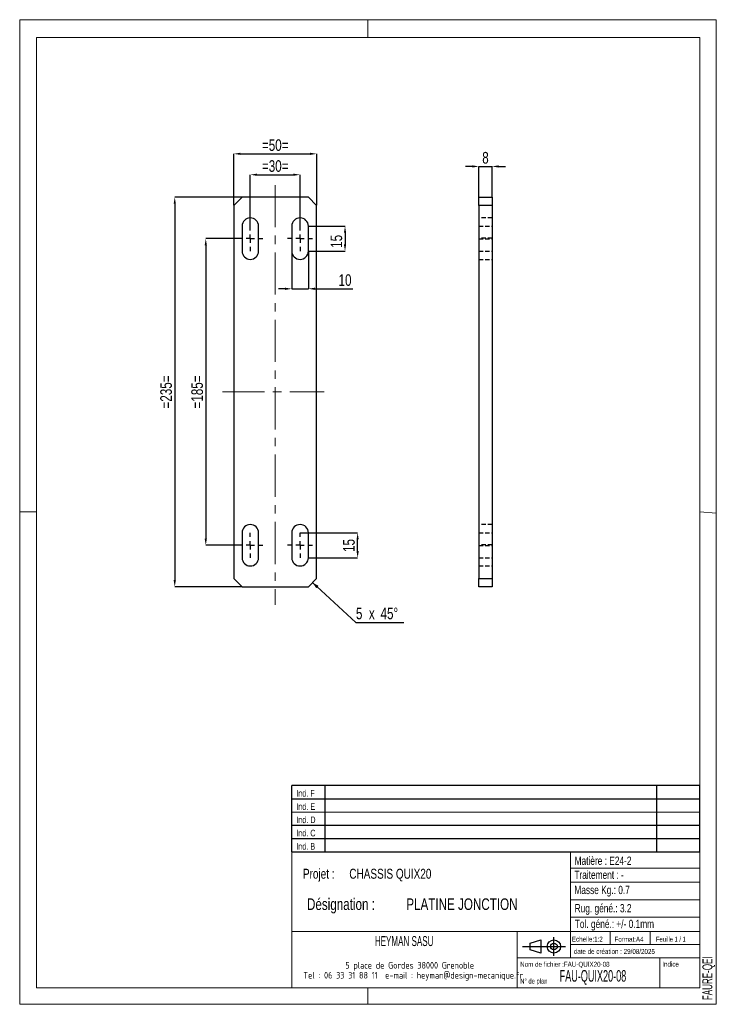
# Model space of a CAD drawing. Header units: millimetres. Extents: x 0 to 210, y 0 to 297.
import ezdxf

# ---------------------------------------------------------------- set-up
doc = ezdxf.new("R2010")
doc.units = ezdxf.units.MM
doc.header["$PDSIZE"] = -1
doc.linetypes.add('CENTERX2', pattern=[20.32, 12.7, -2.54, 2.54, -2.54])
doc.linetypes.add('HIDDEN', pattern=[1.905, 1.27, -0.635])
for name, color, linetype in [('COTES', 1, 'Continuous'), ('NOTES', 6, 'Continuous'), ('TRAIT-MIXTES', 3, 'CENTERX2'), ('TRAIT-TIRET', 2, 'HIDDEN')]:
    doc.layers.add(name, color=color, linetype=linetype)
doc.layers.add('TRAIT-FORT', color=4, linetype='Continuous', lineweight=25)
doc.styles.add('SLDTEXTSTYLE0', font='TXT', dxfattribs={"width": 0.75})
doc.styles.add('SLDTEXTSTYLE1', font='TXT', dxfattribs={"width": 0.605})
doc.styles.add('SLDTEXTSTYLE2', font='TXT', dxfattribs={"width": 0.692308})
doc.styles.add('SLDTEXTSTYLE3', font='TXT', dxfattribs={"width": 0.7})
doc.styles.add('SLDTEXTSTYLE4', font='TXT', dxfattribs={"width": 0.585018})
doc.styles.add('SLDTEXTSTYLE5', font='ISOCP3', dxfattribs={"width": 0.96})
doc.dimstyles.new('SLDDIMSTYLE0', dxfattribs={"dimtxt": 3.5, "dimasz": 2, "dimexe": 0, "dimexo": 0.0625, "dimgap": 0.875, "dimtad": 1, "dimdec": 3, "dimlfac": 2, "dimrnd": 1e-09, "dimzin": 12, "dimdsep": 46, "dimtxsty": 'SLDTEXTSTYLE0', "dimsah": 1, "dimcen": 0.09, "dimadec": 0, "dimazin": 3, "dimtfac": 1, "dimtdec": 3, "dimtmove": 0, "dimatfit": 0, "dimfxl": 1, "dimfrac": 2, "dimtolj": 1, "dimtzin": 12, "dimarcsym": 0})
doc.dimstyles.new('SLDDIMSTYLE1', dxfattribs={"dimtxt": 3.5, "dimasz": 2, "dimexe": 0, "dimexo": 0.0625, "dimgap": 0.875, "dimtad": 1, "dimdec": 3, "dimlfac": 2, "dimrnd": 1e-09, "dimzin": 12, "dimdsep": 46, "dimtxsty": 'SLDTEXTSTYLE0', "dimsah": 1, "dimcen": 0.09, "dimadec": 0, "dimazin": 3, "dimtfac": 1, "dimtdec": 3, "dimtofl": 0, "dimtmove": 0, "dimatfit": 3, "dimfxl": 1, "dimfrac": 2, "dimtolj": 1, "dimtzin": 12, "dimarcsym": 0})
doc.dimstyles.new('SLDDIMSTYLE2', dxfattribs={"dimtxt": 3.5, "dimasz": 2, "dimexe": 0, "dimexo": 0.0625, "dimgap": 0.875, "dimtad": 1, "dimdec": 0, "dimlfac": 2, "dimrnd": 1e-09, "dimzin": 12, "dimdsep": 46, "dimtxsty": 'SLDTEXTSTYLE0', "dimsah": 1, "dimcen": 0.09, "dimadec": 0, "dimazin": 3, "dimtfac": 1, "dimtdec": 0, "dimtmove": 0, "dimatfit": 0, "dimfxl": 1, "dimfrac": 2, "dimtolj": 1, "dimtzin": 12, "dimarcsym": 0})

# ---------------------------------------------------------------- blocks, each defined once
blk = doc.blocks.new('Bloc2')
for p, q in [((2.32, 3.8), (5.55, 4.8)), ((2.32, 1.8), (2.32, 3.8)), ((5.55, 4.8), (5.55, 0.8)), ((9.48, 0), (9.48, 5.6)), ((0, 2.8), (12.98, 2.8)), ((5.55, 0.8), (2.32, 1.8))]:
    blk.add_line(p, q)
for radius in [2, 1]:
    blk.add_circle((9.48, 2.8), radius)
blk = doc.blocks.new('TAB MODIFS')
for p, q in [((123, 20), (0, 20)), ((0, 0), (0, 20)), ((10, 20), (10, 0)), ((110, 20), (110, 0)), ((123, 0), (123, 20)), ((0, 16), (123, 16)), ((0, 8), (123, 8)), ((0, 4), (123, 4)), ((0, 0), (123, 0))]:
    blk.add_line(p, q)
at = {"color": 7, "linetype": 'Continuous', "lineweight": 18}
blk.add_line((0, 12), (123, 12), dxfattribs=at)
at = {"color": 7}
for tag in ['AUTOATTR0', 'AUTOATTR1', 'AUTOATTR2', 'AUTOATTR3', 'AUTOATTR4', 'AUTOATTR5', 'AUTOATTR6', 'AUTOATTR7', 'AUTOATTR8', 'AUTOATTR9']:
    blk.add_attdef(tag, (0, 0), '', height=1, dxfattribs=at)
at = {"layer": 'NOTES', "color": 211, "char_height": 2, "attachment_point": 1, "style": 'SLDTEXTSTYLE0'}
for s, insert in [('Ind. F', (1.36, 18.66)), ('Ind. E', (1.36, 14.66)), ('Ind. D', (1.36, 10.66)), ('Ind. C', (1.36, 6.66)), ('Ind. B', (1.36, 2.66))]:
    blk.add_mtext(s, dxfattribs=dict(at, insert=insert))
blk = doc.blocks.new('SW_NOTE_0')
at = {"layer": 'NOTES', "color": 0, "char_height": 3.5, "attachment_point": 1, "style": 'SLDTEXTSTYLE0'}
for s, insert in [('Désignation :', (0, 4.51)), ('PLATINE JONCTION', (29.93, 4.51))]:
    blk.add_mtext(s, dxfattribs=dict(at, insert=insert))
blk = doc.blocks.new('SW_NOTE_1')
at = {"layer": 'NOTES', "color": 0, "char_height": 3, "attachment_point": 1, "style": 'SLDTEXTSTYLE0'}
for s, insert in [('Projet :', (0, 3.87)), ('CHASSIS QUIX20', (13.98, 3.87))]:
    blk.add_mtext(s, dxfattribs=dict(at, insert=insert))
blk = doc.blocks.new('SW_NOTE_2')
at = {"layer": 'NOTES', "color": 0, "char_height": 2, "attachment_point": 2, "style": 'SLDTEXTSTYLE5'}
for s, insert in [('5 place de Gordes 38000 Grenoble', (20.94, 2.58)), ('Tel : 06 33 31 88 11  e-mail : heyman@design-mecanique.fr', (22, -0.42))]:
    blk.add_mtext(s, dxfattribs=dict(at, insert=insert))
blk = doc.blocks.new('_D')
at = {"layer": 'COTES', "color": 0, "lineweight": -2, "transparency": 16777216}
for p, q in [((69.51, 234.77), (69.51, 250.24)), ((71.51, 250.24), (82.51, 250.24)), ((84.51, 234.77), (84.51, 250.24))]:
    blk.add_line(p, q, dxfattribs=at)
at = {"layer": 'COTES', "color": 0, "transparency": 16777216}
for points in [[(71.51, 250.57), (71.51, 249.91), (69.51, 250.24)], [(82.51, 250.57), (82.51, 249.91), (84.51, 250.24)]]:
    blk.add_solid(points, dxfattribs=at)
at = {"layer": 'Defpoints', "color": 0, "transparency": 16777216}
for p in [(84.51, 250.24), (69.51, 234.71), (84.51, 234.71)]:
    blk.add_point(p, dxfattribs=at)
at = {"layer": 'COTES', "color": 0, "transparency": 16777216, "insert": (77.01, 254.61), "char_height": 3.5, "attachment_point": 2, "style": 'SLDTEXTSTYLE0'}
blk.add_mtext('\\A1;=30=', dxfattribs=at)
blk = doc.blocks.new('_D_1')
at = {"layer": 'COTES', "color": 0, "lineweight": -2, "transparency": 16777216}
for p, q in [((64.51, 241.02), (64.51, 256.54)), ((66.51, 256.54), (87.51, 256.54)), ((89.51, 241.02), (89.51, 256.54))]:
    blk.add_line(p, q, dxfattribs=at)
at = {"layer": 'COTES', "color": 0, "transparency": 16777216}
for points in [[(66.51, 256.87), (66.51, 256.21), (64.51, 256.54)], [(87.51, 256.87), (87.51, 256.21), (89.51, 256.54)]]:
    blk.add_solid(points, dxfattribs=at)
at = {"layer": 'Defpoints', "color": 0, "transparency": 16777216}
for p in [(89.51, 256.54), (64.51, 240.96), (89.51, 240.96)]:
    blk.add_point(p, dxfattribs=at)
at = {"layer": 'COTES', "color": 0, "transparency": 16777216, "insert": (77.01, 260.92), "char_height": 3.5, "attachment_point": 2, "style": 'SLDTEXTSTYLE0'}
blk.add_mtext('\\A1;=50=', dxfattribs=at)
blk = doc.blocks.new('_D_2')
at = {"layer": 'COTES', "color": 0, "lineweight": -2, "transparency": 16777216}
for p, q in [((65.69, 230.96), (56.08, 230.96)), ((56.08, 228.96), (56.08, 140.46)), ((65.69, 138.46), (56.08, 138.46))]:
    blk.add_line(p, q, dxfattribs=at)
at = {"layer": 'COTES', "color": 0, "transparency": 16777216}
for points in [[(55.75, 228.96), (56.41, 228.96), (56.08, 230.96)], [(55.75, 140.46), (56.41, 140.46), (56.08, 138.46)]]:
    blk.add_solid(points, dxfattribs=at)
at = {"layer": 'Defpoints', "color": 0, "transparency": 16777216}
for p in [(65.76, 230.96), (56.08, 138.46), (65.76, 138.46)]:
    blk.add_point(p, dxfattribs=at)
at = {"layer": 'COTES', "color": 0, "transparency": 16777216, "insert": (51.71, 184.71), "char_height": 3.5, "attachment_point": 2, "rotation": 90, "style": 'SLDTEXTSTYLE0'}
blk.add_mtext('\\A1;=185=', dxfattribs=at)
blk = doc.blocks.new('_D_3')
at = {"layer": 'COTES', "color": 0, "lineweight": -2, "transparency": 16777216}
for p, q in [((66.94, 243.46), (46.72, 243.46)), ((46.72, 241.46), (46.72, 127.96)), ((66.94, 125.96), (46.72, 125.96))]:
    blk.add_line(p, q, dxfattribs=at)
at = {"layer": 'COTES', "color": 0, "transparency": 16777216}
for points in [[(46.39, 241.46), (47.06, 241.46), (46.72, 243.46)], [(46.39, 127.96), (47.06, 127.96), (46.72, 125.96)]]:
    blk.add_solid(points, dxfattribs=at)
at = {"layer": 'Defpoints', "color": 0, "transparency": 16777216}
for p in [(67.01, 243.46), (46.72, 125.96), (67.01, 125.96)]:
    blk.add_point(p, dxfattribs=at)
at = {"layer": 'COTES', "color": 0, "transparency": 16777216, "insert": (42.35, 184.71), "char_height": 3.5, "attachment_point": 2, "rotation": 90, "style": 'SLDTEXTSTYLE0'}
blk.add_mtext('\\A1;=235=', dxfattribs=at)
blk = doc.blocks.new('SW_CHAMFER_DIMENSION_0')
at = {"layer": 'COTES', "color": 0}
for p, q in [((-13.09, 12.07), (0, 0)), ((0, 0), (14.45, 0))]:
    blk.add_line(p, q, dxfattribs=at)
blk.add_solid([(-13.09, 12.07), (-11.96, 10.35), (-11.28, 11.08)], dxfattribs=at)
at = {"layer": 'COTES', "color": 0, "char_height": 3.5, "attachment_point": 1, "style": 'SLDTEXTSTYLE0'}
for s, insert in [('5', (0, 4.51)), ('x', (3.9, 4.51)), ('45°', (7.41, 4.51))]:
    blk.add_mtext(s, dxfattribs=dict(at, insert=insert))
blk = doc.blocks.new('_D_4')
at = {"layer": 'COTES', "color": 0, "lineweight": -2, "transparency": 16777216}
for p, q in [((84.57, 142.21), (101.86, 142.21)), ((101.86, 136.71), (101.86, 140.21)), ((87.07, 134.71), (101.86, 134.71))]:
    blk.add_line(p, q, dxfattribs=at)
at = {"layer": 'COTES', "color": 0, "transparency": 16777216}
for points in [[(101.52, 140.21), (102.19, 140.21), (101.86, 142.21)], [(101.52, 136.71), (102.19, 136.71), (101.86, 134.71)]]:
    blk.add_solid(points, dxfattribs=at)
at = {"layer": 'Defpoints', "color": 0, "transparency": 16777216}
for p in [(84.51, 142.21), (101.86, 142.21), (87, 134.71)]:
    blk.add_point(p, dxfattribs=at)
at = {"layer": 'COTES', "color": 0, "transparency": 16777216, "insert": (97.48, 138.4), "char_height": 3.5, "attachment_point": 2, "rotation": 90, "style": 'SLDTEXTSTYLE0'}
blk.add_mtext('\\A1;15', dxfattribs=at)
blk = doc.blocks.new('_D_5')
at = {"layer": 'COTES', "color": 0, "lineweight": -2, "transparency": 16777216}
for p, q in [((87.07, 234.71), (98.06, 234.71)), ((98.06, 232.71), (98.06, 229.21)), ((87.07, 227.21), (98.06, 227.21))]:
    blk.add_line(p, q, dxfattribs=at)
at = {"layer": 'COTES', "color": 0, "transparency": 16777216}
for points in [[(97.72, 232.71), (98.39, 232.71), (98.06, 234.71)], [(97.72, 229.21), (98.39, 229.21), (98.06, 227.21)]]:
    blk.add_solid(points, dxfattribs=at)
at = {"layer": 'Defpoints', "color": 0, "transparency": 16777216}
for p in [(87, 234.71), (87, 227.21), (98.06, 227.21)]:
    blk.add_point(p, dxfattribs=at)
at = {"layer": 'COTES', "color": 0, "transparency": 16777216, "insert": (93.68, 230.14), "char_height": 3.5, "attachment_point": 2, "rotation": 90, "style": 'SLDTEXTSTYLE0'}
blk.add_mtext('\\A1;15', dxfattribs=at)
blk = doc.blocks.new('_D_6')
at = {"layer": 'COTES', "color": 0, "lineweight": -2, "transparency": 16777216}
for p, q in [((82.01, 227.15), (82.01, 215.83)), ((87, 227.15), (87, 215.83)), ((80.01, 215.83), (78.01, 215.83)), ((82.01, 215.83), (87, 215.83)), ((89, 215.83), (100.46, 215.83))]:
    blk.add_line(p, q, dxfattribs=at)
at = {"layer": 'COTES', "color": 0, "transparency": 16777216}
for points in [[(80.01, 216.16), (80.01, 215.49), (82.01, 215.83)], [(89, 216.16), (89, 215.49), (87, 215.83)]]:
    blk.add_solid(points, dxfattribs=at)
at = {"layer": 'Defpoints', "color": 0, "transparency": 16777216}
for p in [(82.01, 227.21), (87, 227.21), (87, 215.83)]:
    blk.add_point(p, dxfattribs=at)
at = {"layer": 'COTES', "color": 0, "transparency": 16777216, "insert": (98.06, 220.2), "char_height": 3.5, "attachment_point": 2, "style": 'SLDTEXTSTYLE0'}
blk.add_mtext('\\A1;10', dxfattribs=at)
blk = doc.blocks.new('SW_CENTERMARKSYMBOL_0')
at = {"layer": 'TRAIT-MIXTES', "color": 0}
for p, q in [((0, 2.5), (0, 3.75)), ((-2.5, 0), (-3.75, 0)), ((0, 0), (-1.25, 0)), ((0, 0), (0, 1.25)), ((0, 0), (0, -1.25)), ((0, 0), (1.25, 0)), ((2.5, 0), (3.75, 0)), ((0, -2.5), (0, -3.75))]:
    blk.add_line(p, q, dxfattribs=at)
blk = doc.blocks.new('SW_CENTERMARKSYMBOL_1')
at = {"layer": 'TRAIT-MIXTES', "color": 0}
for p, q in [((0, 2.5), (0, 3.75)), ((-2.5, 0), (-3.75, 0)), ((0, 0), (-1.25, 0)), ((0, 0), (0, 1.25)), ((0, 0), (0, -1.25)), ((0, 0), (1.25, 0)), ((2.5, 0), (3.75, 0)), ((0, -2.5), (0, -3.75))]:
    blk.add_line(p, q, dxfattribs=at)
blk = doc.blocks.new('SW_CENTERMARKSYMBOL_2')
at = {"layer": 'TRAIT-MIXTES', "color": 0}
for p, q in [((0, 2.5), (0, 3.75)), ((-2.5, 0), (-3.75, 0)), ((0, 0), (-1.25, 0)), ((0, 0), (0, 1.25)), ((0, 0), (0, -1.25)), ((0, 0), (1.25, 0)), ((2.5, 0), (3.75, 0)), ((0, -2.5), (0, -3.75))]:
    blk.add_line(p, q, dxfattribs=at)
blk = doc.blocks.new('SW_CENTERMARKSYMBOL_3')
at = {"layer": 'TRAIT-MIXTES', "color": 0}
for p, q in [((0, 2.5), (0, 3.75)), ((-2.5, 0), (-3.75, 0)), ((0, 0), (-1.25, 0)), ((0, 0), (0, 1.25)), ((0, 0), (0, -1.25)), ((0, 0), (1.25, 0)), ((2.5, 0), (3.75, 0)), ((0, -2.5), (0, -3.75))]:
    blk.add_line(p, q, dxfattribs=at)
blk = doc.blocks.new('_D_7')
at = {"layer": 'COTES', "color": 0, "lineweight": -2, "transparency": 16777216}
for p, q in [((136.4, 252.73), (134.4, 252.73)), ((138.4, 243.52), (138.4, 252.73)), ((138.4, 252.73), (142.4, 252.73)), ((142.4, 243.52), (142.4, 252.73)), ((144.4, 252.73), (146.4, 252.73))]:
    blk.add_line(p, q, dxfattribs=at)
at = {"layer": 'COTES', "color": 0, "transparency": 16777216}
for points in [[(136.4, 253.07), (136.4, 252.4), (138.4, 252.73)], [(144.4, 253.07), (144.4, 252.4), (142.4, 252.73)]]:
    blk.add_solid(points, dxfattribs=at)
at = {"layer": 'Defpoints', "color": 0, "transparency": 16777216}
for p in [(142.4, 252.73), (138.4, 243.46), (142.4, 243.46)]:
    blk.add_point(p, dxfattribs=at)
at = {"layer": 'COTES', "color": 0, "transparency": 16777216, "insert": (140.4, 257.11), "char_height": 3.5, "attachment_point": 2, "style": 'SLDTEXTSTYLE0'}
blk.add_mtext('\\A1;8', dxfattribs=at)

msp = doc.modelspace()

# ---------------------------------------------------------------- linework, layer by layer
at = {"lineweight": 18}
for p, q in [((-0.01708, 297.00001), (209.98292, 297.00001)), ((-0.01708, 297.00001), (-0.01708, 0.00001)), ((104.98292, 297.00001), (104.98292, 291.62682)), ((209.98292, 297.00001), (209.98292, 0.00001)), ((5.00001, 291.62682), (205.00002, 291.62682)), ((5.00001, 291.62682), (5.00001, 148.50908)), ((205.00002, 291.62682), (204.99989, 5.00007)), ((-0.01708, 148.50908), (5.00001, 148.50908)), ((5.00001, 148.50908), (5.00001, 5.00007)), ((204.99996, 148.51843), (209.98292, 148.1054)), ((5.00001, 67.69225), (5.00001, 5.00007)), ((81.99989, 46.00007), (81.99989, 5.00007)), ((204.99989, 46.00007), (81.99989, 46.00007)), ((165.99989, 46.00007), (165.99989, 14.00007)), ((204.99989, 46.00007), (204.99989, 5.00007)), ((165.99989, 41.1141), (204.99989, 41.1141)), ((165.99989, 36.79806), (204.99989, 36.79806)), ((165.99989, 31.55305), (204.9999, 31.55305)), ((165.99989, 26.26487), (204.99989, 26.26487)), ((81.99989, 22.00007), (204.99989, 22.00007)), ((149.99989, 22.00007), (149.99989, 5.00007)), ((177.99989, 22.00007), (177.99989, 18.00007)), ((189.99989, 22.00007), (189.99989, 18.00007)), ((165.99989, 18.00007), (204.99989, 18.00007)), ((149.99989, 14.00007), (204.99989, 14.00007)), ((192.99989, 14.00007), (192.99989, 5.00007)), ((5.00001, 5.00007), (204.99989, 5.00007)), ((81.99989, 5.00007), (204.99989, 5.00007)), ((104.98292, 0.00001), (104.98292, 5.00007)), ((-0.01708, 0.00001), (209.98292, 0.00001))]:
    msp.add_line(p, q, dxfattribs=at)
at = {"layer": 'TRAIT-FORT', "lineweight": 25}
for p, q in [((67.00719, 243.46096), (64.50719, 240.96096)), ((64.50719, 240.96096), (64.50719, 128.46096)), ((87.00719, 243.46096), (67.00719, 243.46096)), ((89.50719, 240.96096), (87.00719, 243.46096)), ((89.50719, 128.46096), (89.50719, 240.96096)), ((138.39503, 243.46096), (142.39503, 243.46096)), ((138.39503, 240.96096), (138.39503, 243.46096)), ((142.39503, 240.96096), (138.39503, 240.96096)), ((138.39503, 240.96096), (138.39503, 128.46096)), ((142.39503, 243.46096), (142.39503, 240.96096)), ((142.39503, 240.96096), (142.39503, 128.46096)), ((67.00969, 234.71096), (67.00969, 231.07274)), ((72.00469, 231.07274), (72.00469, 234.71096)), ((82.00969, 234.71096), (82.00969, 231.07274)), ((87.00469, 231.07274), (87.00469, 234.71096)), ((67.00969, 230.84919), (67.00969, 227.21096)), ((72.00469, 227.21096), (72.00469, 230.84919)), ((82.00969, 230.84919), (82.00969, 227.21096)), ((87.00469, 227.21096), (87.00469, 230.84919)), ((67.00969, 142.21096), (67.00969, 138.57274)), ((72.00469, 138.57274), (72.00469, 142.21096)), ((82.00969, 142.21096), (82.00969, 138.57274)), ((87.00469, 138.57274), (87.00469, 142.21096)), ((67.00969, 138.34919), (67.00969, 134.71096)), ((72.00469, 134.71096), (72.00469, 138.34919)), ((82.00969, 138.34919), (82.00969, 134.71096)), ((87.00469, 134.71096), (87.00469, 138.34919)), ((64.50719, 128.46096), (67.00719, 125.96096)), ((87.00719, 125.96096), (89.50719, 128.46096)), ((138.39503, 128.46096), (142.39503, 128.46096)), ((138.39503, 125.96096), (138.39503, 128.46096)), ((142.39503, 128.46096), (142.39503, 125.96096)), ((67.00719, 125.96096), (87.00719, 125.96096)), ((142.39503, 125.96096), (138.39503, 125.96096))]:
    msp.add_line(p, q, dxfattribs=at)
for centre, radius, start, end in [((69.50719, 234.71096), 2.4975, 0, 180), ((84.50719, 234.71096), 2.4975, 0, 180), ((69.50719, 230.96096), 2.5, 177.4374413, 182.5625587), ((69.50719, 230.96096), 2.5, 357.4374413, 2.5625587), ((84.50719, 230.96096), 2.5, 177.4374413, 182.5625587), ((84.50719, 230.96096), 2.5, 357.4374413, 2.5625587), ((69.50719, 227.21096), 2.4975, 180, 360), ((84.50719, 227.21096), 2.4975, 180, 360), ((69.50719, 142.21096), 2.4975, 0, 180), ((84.50719, 142.21096), 2.4975, 0, 180), ((69.50719, 138.46096), 2.5, 177.4374413, 182.5625587), ((69.50719, 138.46096), 2.5, 357.4374413, 2.5625587), ((84.50719, 138.46096), 2.5, 177.4374413, 182.5625587), ((84.50719, 138.46096), 2.5, 357.4374413, 2.5625587), ((69.50719, 134.71096), 2.4975, 180, 360), ((84.50719, 134.71096), 2.4975, 180, 360)]:
    msp.add_arc(centre, radius, start, end, dxfattribs=at)
at = {"layer": 'TRAIT-MIXTES', "lineweight": 18}
for p, q in [((77.00719, 247.0942), (77.00719, 120.45903)), ((61.08462, 184.71096), (91.75589, 184.71096))]:
    msp.add_line(p, q, dxfattribs=at)
at = {"layer": 'TRAIT-TIRET'}
for p, q in [((142.39503, 237.20846), (138.39503, 237.20846)), ((138.39503, 234.71096), (142.39503, 234.71096)), ((142.39503, 231.07274), (138.39503, 231.07274)), ((138.39503, 230.84919), (142.39503, 230.84919)), ((138.39503, 227.21096), (142.39503, 227.21096)), ((138.39503, 224.71346), (142.39503, 224.71346)), ((142.39503, 144.70846), (138.39503, 144.70846)), ((138.39503, 142.21096), (142.39503, 142.21096)), ((142.39503, 138.57274), (138.39503, 138.57274)), ((138.39503, 138.34919), (142.39503, 138.34919)), ((138.39503, 134.71096), (142.39503, 134.71096)), ((138.39503, 132.21346), (142.39503, 132.21346))]:
    msp.add_line(p, q, dxfattribs=at)

# ---------------------------------------------------------------- block references
for name, p in [('TAB MODIFS', (81.99345, 45.98993)), ('Bloc2', (151.5598, 14.63436))]:
    msp.add_blockref(name, p)
at = {"layer": 'COTES'}
msp.add_blockref('SW_CHAMFER_DIMENSION_0', (101.35056, 115.13966), dxfattribs=at)
at = {"layer": 'NOTES'}
for name, p in [('SW_NOTE_1', (85.36713, 37.00908)), ('SW_NOTE_0', (86.5923, 27.44498)), ('SW_NOTE_2', (96.62542, 10.19141))]:
    msp.add_blockref(name, p, dxfattribs=at)
at = {"layer": 'TRAIT-MIXTES'}
for name, p in [('SW_CENTERMARKSYMBOL_2', (69.50719, 230.96096)), ('SW_CENTERMARKSYMBOL_3', (84.50719, 230.96096)), ('SW_CENTERMARKSYMBOL_0', (69.50719, 138.46096)), ('SW_CENTERMARKSYMBOL_1', (84.50719, 138.46096))]:
    msp.add_blockref(name, p, dxfattribs=at)

# ---------------------------------------------------------------- texts
at = {"layer": 'NOTES'}
for s, insert, char_height, attachment_point, style in [('Matière : E24-2', (167.26638, 44.55517), 2.5, 1, 'SLDTEXTSTYLE0'), ('Traitement : -', (167.1954, 40.31783), 2.5, 1, 'SLDTEXTSTYLE0'), ('Masse Kg.: 0.7', (167.1954, 35.75001), 2.5, 1, 'SLDTEXTSTYLE0'), ('Rug. géné.: 3.2', (167.28463, 30.23562), 2.5, 1, 'SLDTEXTSTYLE0'), ('Tol. géné.: +/- 0.1mm', (167.32348, 25.4994), 2.5, 1, 'SLDTEXTSTYLE0'), ('HEYMAN SASU', (115.8788, 20.57008), 3, 2, 'SLDTEXTSTYLE1'), ('Echelle:1:2', (166.45335, 20.40482), 1.5, 1, 'SLDTEXTSTYLE0'), ('Format:A4', (179.28917, 20.38022), 1.5, 1, 'SLDTEXTSTYLE0'), ('Feuille 1 / 1', (191.80627, 20.38405), 1.5, 1, 'SLDTEXTSTYLE2'), ('date de création : 29/08/2025', (167.00885, 16.69482), 1.5, 1, 'SLDTEXTSTYLE0'), ('Nom de fichier :FAU-QUIX20-08', (150.85229, 12.81543), 1.5, 1, 'SLDTEXTSTYLE0'), ('Indice', (193.69258, 12.86023), 1.5, 1, 'SLDTEXTSTYLE0'), ('FAU-QUIX20-08', (162.75595, 10.32954), 3.5, 1, 'SLDTEXTSTYLE4'), ('N° de plan', (150.87802, 7.76509), 1.5, 1, 'SLDTEXTSTYLE3')]:
    msp.add_mtext(s, dxfattribs=dict(at, insert=insert, char_height=char_height, attachment_point=attachment_point, style=style))
at = {"layer": 'NOTES', "insert": (205.79594, 1.25642), "char_height": 3, "attachment_point": 1, "rotation": 90, "style": 'SLDTEXTSTYLE1'}
msp.add_mtext('FAURE-QEI', dxfattribs=at)

# ---------------------------------------------------------------- dimensions: what is measured, and where the dimension line sits
at = {"layer": 'COTES'}
for base, p1, p2, dimstyle, picture, middle in [((89.50719, 256.54017), (64.50719, 240.96096), (89.50719, 240.96096), 'SLDDIMSTYLE1', '_D_1', (77.00719, 256.54017)), ((84.50719, 250.23899), (69.50719, 234.71096), (84.50719, 234.71096), 'SLDDIMSTYLE0', '_D', (77.00719, 250.23899))]:
    dim = msp.add_linear_dim(base=base, p1=p1, p2=p2, text='=<>=', dimstyle=dimstyle, dxfattribs=at)
    dim.commit()
    dim.dimension.update_dxf_attribs({"geometry": picture, "text_midpoint": middle, "dimtype": 160})
for base, p1, p2, dimstyle, picture, middle in [((142.39503, 252.73269), (138.39503, 243.46096), (142.39503, 243.46096), 'SLDDIMSTYLE0', '_D_7', (140.39503, 252.73269)), ((87.00469, 215.82585), (82.00969, 227.21096), (87.00469, 227.21096), 'SLDDIMSTYLE2', '_D_6', (98.05595, 215.82585))]:
    dim = msp.add_linear_dim(base=base, p1=p1, p2=p2, dimstyle=dimstyle, dxfattribs=at)
    dim.commit()
    dim.dimension.update_dxf_attribs({"geometry": picture, "text_midpoint": middle, "dimtype": 160})
for base, p1, p2, picture, middle in [((46.72317, 125.96096), (67.00719, 243.46096), (67.00719, 125.96096), '_D_3', (46.72317, 184.71096)), ((56.08127, 138.46096), (65.75719, 230.96096), (65.75719, 138.46096), '_D_2', (56.08127, 184.71096))]:
    dim = msp.add_linear_dim(base=base, p1=p1, p2=p2, angle=90, text='=<>=', dimstyle='SLDDIMSTYLE1', dxfattribs=at)
    dim.commit()
    dim.dimension.update_dxf_attribs({"geometry": picture, "text_midpoint": middle, "dimtype": 160})
for base, p1, p2, picture, middle in [((98.05595, 227.21096), (87.00469, 234.71096), (87.00469, 227.21096), '_D_5', (98.05595, 230.13844)), ((101.85507, 142.21096), (87.00469, 134.71096), (84.50719, 142.21096), '_D_4', (101.85507, 138.4017))]:
    dim = msp.add_linear_dim(base=base, p1=p1, p2=p2, angle=90, dimstyle='SLDDIMSTYLE0', dxfattribs=at)
    dim.commit()
    dim.dimension.update_dxf_attribs({"geometry": picture, "text_midpoint": middle, "dimtype": 160})

doc.saveas('drawing.dxf')
